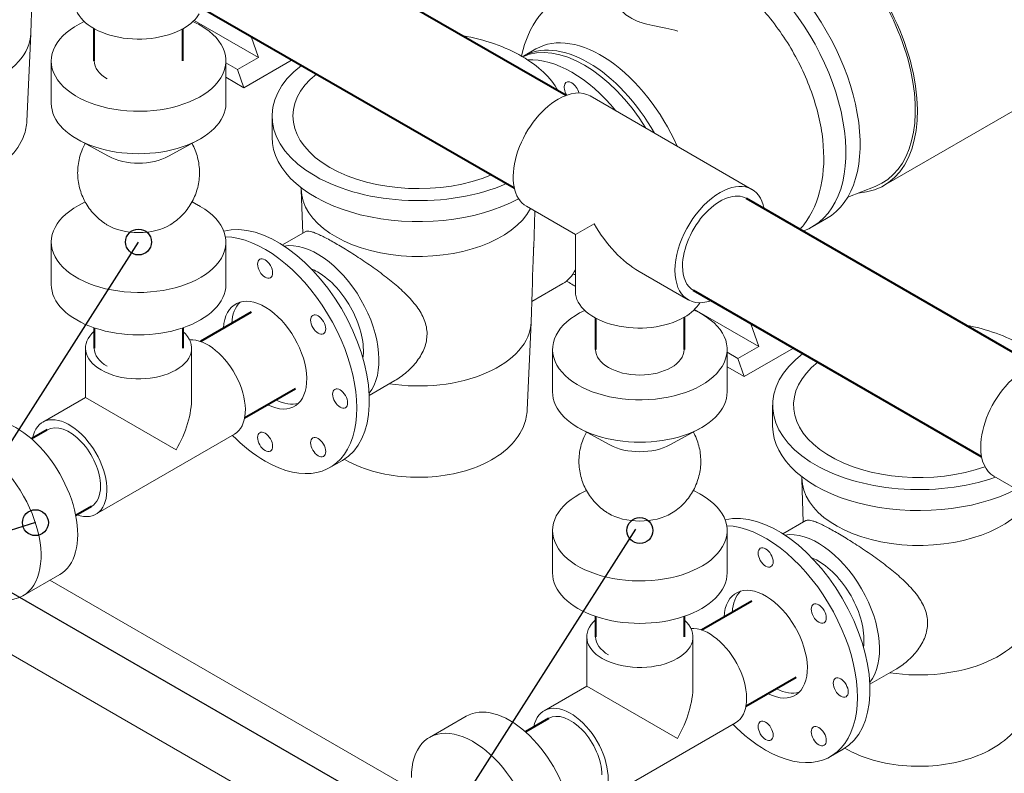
# Model space of a CAD drawing. Extents: x 4114239 to 5838486, y 780458 to 1383318.
# Tile 68 of 231: x 4359653 to 4361322, y 1049693 to 1050971. Entities that reach past the tile are written whole.
import ezdxf

# ---------------------------------------------------------------- set-up
doc = ezdxf.new("R2010")
doc.units = 0
doc.header["$MEASUREMENT"] = 0

msp = doc.modelspace()

# ---------------------------------------------------------------- linework, layer by layer
at = {"linetype": 'Continuous', "lineweight": 40, "extrusion": (5.55112e-17, 0.816497, 0.57735)}
for p, q in [((4360035.4922, 1051156.1132), (4360579.3121, 1050842.8764)), ((4359945.5452, 1051000.198), (4360491.3247, 1050685.8325)), ((4359779.5533, 1050901.175), (4359779.5535, 1050955.667)), ((4359929.5533, 1050901.1745), (4359929.5535, 1050955.6663)), ((4361373.4857, 1050385.9009, 0), (4360885.1686, 1050667.8309)), ((4361283.4857, 1050230.0164, 0), (4360795.1686, 1050511.9464)), ((4360045.5881, 1050475.4519), (4359959.2598, 1050425.6102, 0)), ((4360779.2515, 1050466.5366, 0), (4360779.2515, 1050412.003, 0)), ((4360629.2515, 1050465.1303, 0), (4360629.2515, 1050412.003)), ((4359779.5255, 1050448.6661, 0), (4359779.519, 1050414.0725, 0)), ((4359929.5255, 1050448.6474, 0), (4359929.519, 1050414.0536, 0)), ((4360120.5881, 1050345.5481, 0), (4360034.2598, 1050295.7064, 0)), ((4359699.6257, 1050275.7104, 0), (4359673.1237, 1050260.4095, 0)), ((4359774.6257, 1050145.8066), (4359748.1237, 1050130.5057)), ((4360894.0726, 1049985.5792), (4360808.9583, 1049936.4384)), ((4360629.224, 1049959.4943), (4360629.2175, 1049924.9007)), ((4360779.224, 1049959.4757), (4360779.2175, 1049924.8818)), ((4360969.0726, 1049855.6754), (4360883.9583, 1049806.5346, 0)), ((4360549.3242, 1049786.5386), (4360510.1531, 1049763.9231))]:
    msp.add_line(p, q, dxfattribs=at)
at = {"color": 0, "linetype": 'Continuous', "lineweight": 0, "extrusion": (5.55112e-17, 0.816497, 0.57735)}
for p, q in [((4359672.0071, 1050948.0747), (4359673.7112, 1051000.2257)), ((4360057.8333, 1050906.8139), (4359948.6016, 1050969.8788)), ((4359665.211, 1050799.2116), (4359671.9746, 1050947.2459)), ((4360045.3621, 1050942.7041, 0), (4360057.8333, 1050906.8139)), ((4360506.9537, 1050909.253), (4360528.1669, 1050921.5005)), ((4359706.553, 1050829.3231), (4359706.553, 1050901.1748, 0)), ((4360002.553, 1050829.3231), (4360002.553, 1050901.1748)), ((4360057.8333, 1050906.8139), (4360022.478, 1050886.4014)), ((4360114.6218, 1050902.811, 0), (4360033.1256, 1050855.7591)), ((4361509.1224, 1050915.8496), (4361117.7406, 1050689.8853)), ((4360002.553, 1050897.9051), (4360022.478, 1050886.4014)), ((4360022.478, 1050886.4014), (4360033.1256, 1050855.7591)), ((4360033.1256, 1050855.7591), (4360002.553, 1050873.4103, 0)), ((4360619.8111, 1050841.8197, 0), (4360894.1686, 1050683.4194)), ((4360080.7656, 1050771.9869, 0), (4360080.7656, 1050807.5543, 0)), ((4359803.7221, 1050739.4858), (4359752.8912, 1050767.224)), ((4359905.3838, 1050739.4858), (4359956.2147, 1050767.224)), ((4360130.3589, 1050684.2794, 0), (4360130.3589, 1050686.0552)), ((4361056.4734, 1050670.1723), (4361103.0093, 1050688.4731, 0)), ((4360132.7762, 1050609.2268), (4360130.3943, 1050682.1171)), ((4359763.9214, 1050662.2903), (4359752.8912, 1050656.2712, 0)), ((4359945.1845, 1050662.2903, 0), (4359956.2147, 1050656.2712)), ((4360511.8111, 1050654.7582, 0), (4360594.9899, 1050606.735, 0)), ((4360524.2666, 1050585.6547), (4360526.2523, 1050646.4207, 0)), ((4361020.5779, 1050633.7883), (4360996.4655, 1050619.8671)), ((4360626.6223, 1050624.998), (4360594.9899, 1050606.735)), ((4360137.0121, 1050611.6724, 0), (4360098.2535, 1050589.2951, 0)), ((4360594.9899, 1050510.6885, 0), (4360594.9899, 1050606.735, 0)), ((4359706.553, 1050522.3204, 0), (4359706.553, 1050594.1721)), ((4360002.553, 1050522.3204, 0), (4360002.553, 1050594.1721, 0)), ((4360702.9899, 1050544.3812, 0), (4360786.1686, 1050496.3579)), ((4360573.546, 1050523.6266), (4360521.253, 1050493.4352)), ((4360520.1089, 1050458.4229), (4360521.8131, 1050510.5739)), ((4360905.9351, 1050417.162), (4360797.0374, 1050480.0342)), ((4360513.3128, 1050309.5598), (4360520.0764, 1050457.5941)), ((4360892.5323, 1050455.7334), (4360905.9351, 1050417.162)), ((4360905.9351, 1050417.162), (4360870.5798, 1050396.7496)), ((4359764.5054, 1050414.0661), (4359764.5054, 1050330.4892)), ((4359944.5054, 1050414.0661, 0), (4359944.5054, 1050330.4892, 0)), ((4360556.2515, 1050340.1513), (4360556.2515, 1050412.003, 0)), ((4360852.2515, 1050340.1513), (4360852.2515, 1050412.003, 0)), ((4360852.2515, 1050407.3315), (4360870.5798, 1050396.7496)), ((4360964.4983, 1050414.1838), (4360881.2274, 1050366.1073, 0)), ((4360881.2274, 1050366.1073, 0), (4360852.2515, 1050382.8366)), ((4360870.5798, 1050396.7496), (4360881.2274, 1050366.1073, 0)), ((4360288.9243, 1050359.3002, 0), (4360245.5119, 1050334.236)), ((4359764.5054, 1050330.4892), (4359692.1257, 1050288.7008)), ((4359764.5054, 1050330.4892, 0), (4359918.145, 1050241.7854, 0)), ((4360929.2501, 1050282.1141), (4360929.2501, 1050317.6815)), ((4360016.8851, 1050268.3546), (4359782.1257, 1050132.8162, 0)), ((4360653.4206, 1050250.314), (4360602.5898, 1050278.0522, 0)), ((4360755.0824, 1050250.314), (4360805.9132, 1050278.0522, 0)), ((4360178.946, 1050211.8094), (4360200.1592, 1050224.0569)), ((4360978.8434, 1050194.4067, 0), (4360978.8434, 1050196.1825)), ((4360981.2606, 1050119.3541, 0), (4360978.8787, 1050192.2444, 0)), ((4361304.3353, 1050197.1942, 0), (4361376.3956, 1050155.5902, 0)), ((4360613.6199, 1050173.1186, 0), (4360602.5898, 1050167.0994)), ((4360794.8831, 1050173.1185, 0), (4360805.9132, 1050167.0994)), ((4360985.4966, 1050121.7997, 0), (4360946.738, 1050099.4224)), ((4360556.2515, 1050033.1486, 0), (4360556.2515, 1050105.0003)), ((4360852.2515, 1050033.1486), (4360852.2515, 1050105.0003)), ((4359720.8291, 1050030.454), (4359658.6037, 1049994.5281)), ((4359703.9901, 1050020.732, 0), (4360310.9663, 1049670.2941, 0)), ((4360115.0532, 1049620.1053), (4359515.7974, 1049966.0858)), ((4360614.2039, 1049924.8943, 0), (4360614.2039, 1049841.3174)), ((4360794.2039, 1049924.8943, 0), (4360794.2039, 1049841.3174)), ((4361137.4088, 1049869.4275), (4361093.9964, 1049844.3633)), ((4360614.2039, 1049841.3174), (4360541.8242, 1049799.529, 0)), ((4360614.2039, 1049841.3174), (4360767.8435, 1049752.6136, 0)), ((4360409.8585, 1049790.3112), (4360347.6331, 1049754.3853)), ((4360866.5837, 1049779.1828), (4360631.8242, 1049643.6444)), ((4361027.4304, 1049721.9367, 0), (4361048.6436, 1049734.1842))]:
    msp.add_line(p, q, dxfattribs=at)
for p, q in [((4359519.4964, 1050068.7185), (4359854.553, 1050594.1721, 0)), ((4359679.6456, 1050118.4114, 0), (4359519.4964, 1050068.7185)), ((4360362.2533, 1049582.1526), (4360697.3099, 1050107.6062, 0))]:
    msp.add_line(p, q)
at = {"color": 7, "lineweight": 25, "ltscale": 1000}
msp.add_lwpolyline([(4357897.5677, 1050721.3196), (4358389.1581, 1050721.3196), (4360362.2533, 1049582.1526), (4360362.2533, 1049582.1526)], dxfattribs=at)
for centre in [(4359854.553, 1050594.1721, 0), (4359679.6456, 1050118.4114, 0), (4360704.2515, 1050105.0003, 0)]:
    msp.add_circle(centre, 21.964)
at = {"color": 0, "linetype": 'Continuous', "lineweight": 0, "extrusion": (-6.29482e-17, 2.20052e-16, -1)}
for centre, major_axis, start_param, end_param in [((4360980.0549, 1050928.364), (-137.6858, 238.4787), 0.756666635, 3.421407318), ((4360588.6695, 1050849.3669, 0), (-9, 15.5885), 4.65036449, 8.328165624), ((4360702.9899, 1050669.0888), (-76.3675, 132.2724), 3.926990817, 4.71238898), ((4360588.6695, 1050555.4281), (-9, 15.5885), 3.407340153, 3.771299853)]:
    msp.add_ellipse(centre, major_axis=major_axis, ratio=0.577350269, start_param=start_param, end_param=end_param, dxfattribs=at)
at = {"color": 0, "linetype": 'Continuous', "lineweight": 0, "extrusion": (-7.43708e-18, 1.23904e-16, -1)}
for centre, major_axis, start_param, end_param in [((4360980.0549, 1050928.364), (-135.1185, 234.0321), 0.76290524, 3.227994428), ((4359646.8291, 1050158.6258), (-74, 128.1718), 0, 3.141592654), ((4359584.6037, 1050122.6999, 0), (-74, 128.1718), 5.497787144, 10.238354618), ((4360483.8585, 1049662.1394), (-74, 128.1718), 0, 3.141592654), ((4360421.6331, 1049626.2135), (-74, 128.1718), 5.497787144, 10.238354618)]:
    msp.add_ellipse(centre, major_axis=major_axis, ratio=0.577350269, start_param=start_param, end_param=end_param, dxfattribs=at)
at = {"color": 0, "linetype": 'Continuous', "lineweight": 0, "extrusion": (-1.48742e-17, 2.47807e-16, -1)}
for centre, major_axis, start_param, end_param in [((4360882.8921, 1050872.2671), (137.6858, -238.4787), 4.268037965, 6.283185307), ((4360858.7798, 1050858.3458), (137.6858, -238.4787), 4.286226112, 6.391771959), ((4360157.8962, 1050453.6905), (-73.6292, 127.5295), 0.211135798, 2.930456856), ((4360499.9168, 1050651.1562), (-73.6292, 127.5295), 2.776301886, 3.141592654), ((4361006.3807, 1049963.8177), (-73.6292, 127.5295), 0.211135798, 2.930456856)]:
    msp.add_ellipse(centre, major_axis=major_axis, ratio=0.577350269, start_param=start_param, end_param=end_param, dxfattribs=at)
at = {"color": 0, "linetype": 'Continuous', "lineweight": 0, "extrusion": (3.79844e-17, 2.22045e-16, -1)}
for centre, start_param, end_param in [((4359854.5541, 1051000.5331), 0.785398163, 3.141592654), ((4359854.5541, 1051000.5331), 0.316182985, 0.785398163), ((4360702.9899, 1050510.6885, 0), 0.785398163, 3.141592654), ((4360702.9899, 1050510.6885, 0), 0.316182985, 0.785398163)]:
    msp.add_ellipse(centre, major_axis=(108, 0), ratio=0.577350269, start_param=start_param, end_param=end_param, dxfattribs=at)
at = {"color": 0, "linetype": 'Continuous', "lineweight": 0, "extrusion": (1.10799e-16, 2.22045e-16, -1)}
for centre, major_axis, start_param, end_param in [((4359854.553, 1050901.1748), (148, 0), 5.497787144, 10.323325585), ((4359854.553, 1050901.1748), (148, 0), 5.384650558, 5.497787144), ((4359854.553, 1050829.3231, 0), (148, 0), 0, 3.141592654), ((4359854.553, 1050770.5354), (74, 0), 0.813576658, 2.328015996), ((4359854.553, 1050594.1721, 0), (148, 0), 5.497787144, 10.238354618), ((4359854.553, 1050594.1721, 0), (148, 0), 5.46960865, 5.497787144), ((4359854.553, 1050652.9599), (74, 0), 0.75876046, 2.382832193), ((4359854.553, 1050522.3204), (148, 0), 0, 3.141592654), ((4360704.2515, 1050412.003, 0), (148, 0), 5.497787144, 10.311843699), ((4360704.2515, 1050412.003, 0), (148, 0), 5.38135759, 5.497787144), ((4360704.2515, 1050340.1513), (148, 0), 0, 3.141592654), ((4360704.2515, 1050281.3636), (74, 0), 0.813576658, 2.328015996), ((4360704.2515, 1050105.0003, 0), (148, 0), 5.497787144, 10.238354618), ((4360704.2515, 1050105.0003, 0), (148, 0), 5.46960865, 5.497787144), ((4360704.2515, 1050163.7881), (74, 0), 0.75876046, 2.382832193), ((4360704.2515, 1050033.1486), (148, 0), 0, 3.141592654)]:
    msp.add_ellipse(centre, major_axis=major_axis, ratio=0.577350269, start_param=start_param, end_param=end_param, dxfattribs=at)
at = {"color": 0, "linetype": 'Continuous', "lineweight": 0, "extrusion": (7.31982e-17, 2.22045e-16, -1)}
for centre in [(4359480.8047, 1050950.1574), (4360328.9065, 1050460.5056), (4361177.391, 1049970.6328)]:
    msp.add_ellipse(centre, major_axis=(191.2364, 0), ratio=0.577350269, start_param=0.018864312, end_param=1.832228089, dxfattribs=at)
at = {"color": 0, "linetype": 'Continuous', "lineweight": 0, "extrusion": (7.67466e-17, 1.66533e-16, -1)}
for centre, start_param, end_param in [((4360328.9065, 1050807.5543, 0), 5.017195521, 5.497787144), ((4360328.9065, 1050807.5543, 0), 5.497787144, 5.976026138), ((4360328.9065, 1050807.5543, 0), 0.923876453, 3.786159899), ((4361177.391, 1050317.6815, 0), 5.0365543, 5.497787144), ((4361177.391, 1050317.6815, 0), 1.020502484, 3.796260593)]:
    msp.add_ellipse(centre, major_axis=(248.1409, 0), ratio=0.577350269, start_param=start_param, end_param=end_param, dxfattribs=at)
at = {"color": 0, "linetype": 'Continuous', "lineweight": 0, "extrusion": (-3.51927e-17, 1.71978e-16, -1)}
for centre, major_axis, start_param, end_param in [((4360609.8827, 1050714.645, 0), (110, -190.5256), 3.192275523, 4.664871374), ((4360638.1669, 1050730.9749), (110, -190.5256), 3.141592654, 4.905719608), ((4360616.9537, 1050718.7275), (110, -190.5256), 3.126810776, 4.730143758), ((4360588.6695, 1050702.3975), (110, -190.5256), 3.425104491, 4.429743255), ((4360090.1592, 1050414.5825, 0), (110, -190.5256), 3.300921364, 6.283185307), ((4360068.946, 1050402.335), (110, -190.5256), 3.480234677, 7.068583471), ((4360157.8962, 1050453.6905), (55, -95.2628), 3.787789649, 3.926990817), ((4360157.8962, 1050453.6905), (55, -95.2628), 3.926990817, 5.636988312), ((4360588.6695, 1050702.3975), (110, -190.5256), 0.785398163, 0.841242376), ((4360588.6695, 1050702.3975), (110, -190.5256), 0.744757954, 0.785398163), ((4359971.8851, 1050346.2969), (-45, 77.9423), 0.27909014, 3.141592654), ((4359737.1257, 1050210.7585), (-45, 77.9423), 5.697499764, 10.010463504), ((4360068.946, 1050402.335), (110, -190.5256), 0.785398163, 1.149338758), ((4360938.6436, 1049924.7097), (110, -190.5256), 3.311617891, 6.283185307), ((4360917.4304, 1049912.4623, 0), (110, -190.5256), 3.489793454, 7.068583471), ((4361006.3807, 1049963.8177), (55, -95.2628), 3.787789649, 3.926990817), ((4361006.3807, 1049963.8177), (55, -95.2628), 3.926990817, 5.636988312), ((4360821.5837, 1049857.1251), (-45, 77.9423), 0.27909014, 3.141592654), ((4360586.8242, 1049721.5867, 0), (-45, 77.9423), 5.697499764, 10.010463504), ((4360917.4304, 1049912.4623, 0), (110, -190.5256), 0.785398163, 1.149338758)]:
    msp.add_ellipse(centre, major_axis=major_axis, ratio=0.577350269, start_param=start_param, end_param=end_param, dxfattribs=at)
at = {"color": 0, "linetype": 'Continuous', "lineweight": 0, "extrusion": (-4.46172e-17, 1.66534e-16, -1)}
msp.add_ellipse((4359854.5533, 1050901.1747), major_axis=(75, -0.0003), ratio=0.577353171, start_param=2.35619478, end_param=3.141592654, dxfattribs=at)
at = {"color": 0, "linetype": 'Continuous', "lineweight": 0, "extrusion": (9.40993e-17, 2.22045e-16, -1)}
for centre, start_param, end_param in [((4360328.9065, 1050807.5543, 0), 0.947400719, 3.762635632), ((4361177.391, 1050317.6815, 0), 1.016862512, 3.774262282)]:
    msp.add_ellipse(centre, major_axis=(212.621, 0), ratio=0.577350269, start_param=start_param, end_param=end_param, dxfattribs=at)
at = {"color": 0, "linetype": 'Continuous', "lineweight": 0, "extrusion": (1.66533e-16, 2.88444e-16, -1)}
for centre, start_param, end_param in [((4360565.8111, 1050748.289), 5.497787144, 6.283185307), ((4360565.8111, 1050748.289), 3.141592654, 5.497787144), ((4360840.1686, 1050589.8887), 5.497787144, 6.868870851), ((4360840.1686, 1050589.8887), 2.55590711, 5.497787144)]:
    msp.add_ellipse(centre, major_axis=(54, 93.5307), ratio=0.577350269, start_param=start_param, end_param=end_param, dxfattribs=at)
at = {"color": 0, "linetype": 'Continuous', "lineweight": 0, "extrusion": (6.61289e-17, 1.66533e-16, -1)}
for centre, start_param in [((4360328.9065, 1050771.9869, 0), 0.817341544), ((4361177.391, 1050282.1141), 0.84282476)]:
    msp.add_ellipse(centre, major_axis=(248.1409, 0), ratio=0.577350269, start_param=start_param, end_param=3.141592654, dxfattribs=at)
at = {"color": 0, "linetype": 'Continuous', "lineweight": 0, "extrusion": (1.38158e-16, 1.66533e-16, -1)}
for centre in [(4360328.9065, 1050684.2794, 0), (4361177.391, 1050194.4067)]:
    msp.add_ellipse(centre, major_axis=(198.5476, 0), ratio=0.577350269, start_param=0.296907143, end_param=3.141592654, dxfattribs=at)
at = {"color": 0, "linetype": 'Continuous', "lineweight": 0, "extrusion": (-1.28814e-17, 1.99733e-16, -1)}
for start_param, end_param in [(0.785398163, 3.141592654), (0, 0.785398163)]:
    msp.add_ellipse((4360840.1686, 1050589.8887), major_axis=(-45, -77.9423), ratio=0.577350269, start_param=start_param, end_param=end_param, dxfattribs=at)
at = {"color": 0, "linetype": 'Continuous', "lineweight": 0, "extrusion": (-6.29482e-17, 2.20052e-16, -1)}
for centre in [(4360068.946, 1050549.3044, 0), (4360158.946, 1050454.2966, 0), (4360196.2252, 1050328.8503, 0), (4360068.946, 1050255.3656), (4360158.946, 1050246.4505), (4360917.4304, 1050059.4317), (4361007.4304, 1049964.4238), (4361044.7097, 1049838.9776, 0), (4360917.4304, 1049765.4929), (4361007.4304, 1049756.5777, 0)]:
    msp.add_ellipse(centre, major_axis=(-9, 15.5885), ratio=0.577350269, dxfattribs=at)
at = {"color": 0, "linetype": 'Continuous', "lineweight": 0, "extrusion": (4.43555e-17, 8.97074e-17, -1)}
for centre, start_param, end_param in [((4360068.946, 1050402.335), 5.560451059, 10.147512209), ((4360083.0881, 1050410.5), 5.560451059, 6.141288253), ((4360083.0881, 1050410.5), 3.283489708, 3.864326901), ((4360917.4304, 1049912.4623, 0), 5.560451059, 10.147512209), ((4360931.5726, 1049920.6273, 0), 5.560451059, 6.141288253), ((4360931.5726, 1049920.6273, 0), 3.283489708, 3.864326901)]:
    msp.add_ellipse(centre, major_axis=(-50, 86.6025), ratio=0.577350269, start_param=start_param, end_param=end_param, dxfattribs=at)
at = {"color": 0, "linetype": 'Continuous', "lineweight": 0, "extrusion": (1.01092e-16, 1.66533e-16, -1)}
for centre, start_param, end_param in [((4359854.5054, 1050414.0661), 2.35619449, 3.727659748), ((4359854.5054, 1050414.0661), 5.697881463, 8.639379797), ((4360704.2039, 1049924.8943, 0), 2.35619449, 3.727659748), ((4360704.2039, 1049924.8943, 0), 5.697881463, 8.639379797)]:
    msp.add_ellipse(centre, major_axis=(90, 0), ratio=0.577350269, start_param=start_param, end_param=end_param, dxfattribs=at)
at = {"color": 0, "linetype": 'Continuous', "lineweight": 0, "extrusion": (1.90658e-16, 2.22009e-16, -1)}
for centre, start_param in [((4359854.519, 1050414.0583), 5.497806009), ((4360704.2175, 1049924.8865), 5.497806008)]:
    msp.add_ellipse(centre, major_axis=(-75, 0.0142), ratio=0.57747609, start_param=start_param, end_param=6.283185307, dxfattribs=at)
at = {"color": 0, "linetype": 'Continuous', "lineweight": 0, "extrusion": (2.73488e-17, 1.66533e-16, -1)}
msp.add_ellipse((4360704.2515, 1050412.003, 0), major_axis=(-75, 0), ratio=0.577350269, start_param=3.141592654, end_param=6.283185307, dxfattribs=at)
at = {"color": 0, "linetype": 'Continuous', "lineweight": 0, "extrusion": (-2.03185e-17, 7.58296e-17, -1)}
for start_param, end_param in [(0.785398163, 3.141592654), (0, 0.785398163)]:
    msp.add_ellipse((4361358.3353, 1050290.725), major_axis=(-54, -93.5307), ratio=0.577350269, start_param=start_param, end_param=end_param, dxfattribs=at)
at = {"color": 0, "linetype": 'Continuous', "lineweight": 0, "extrusion": (5.92297e-17, 1.581e-16, -1)}
for centre in [(4359854.5054, 1050278.5277, 0), (4360704.2039, 1049789.3559)]:
    msp.add_ellipse(centre, major_axis=(-63.6396, -110.227), ratio=0.577350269, start_param=3.926990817, end_param=4.71238898, dxfattribs=at)
at = {"color": 0, "linetype": 'Continuous', "lineweight": 0, "extrusion": (-1.11556e-17, 1.85856e-16, -1)}
for centre, start_param, end_param in [((4359737.1257, 1050210.7585), 3.141592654, 5.497787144), ((4359737.1257, 1050210.7585), 5.497787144, 6.283185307), ((4360586.8242, 1049721.5867, 0), 3.141592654, 5.497787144)]:
    msp.add_ellipse(centre, major_axis=(37.5, -64.9519), ratio=0.577350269, start_param=start_param, end_param=end_param, dxfattribs=at)
at = {"color": 0, "linetype": 'Continuous', "lineweight": 0}
for points, knots in [([(4360503.7634, 1050909.2055), (4360503.9418, 1050910.0847, 0), (4360504.1259, 1050910.9619), (4360509.4272, 1050935.403), (4360518.769, 1050957.7263), (4360543.5891, 1050990.18), (4360556.5814, 1051001.8431), (4360571.4378, 1051010.4205, 0)], [6.4899193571, 6.4899193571, 6.4899193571, 6.4899193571, 6.5021988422, 6.5021988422, 6.832819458, 6.832819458, 7.0685834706, 7.0685834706, 7.0685834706, 7.0685834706]), ([(4360891.9086, 1051009.6071), (4360896.0611, 1051005.6115), (4360900.1451, 1051001.4921), (4360923.8429, 1050976.4679), (4360941.747, 1050952.8962), (4360972.4163, 1050902.6843, 0), (4360985.2183, 1050876.0849), (4361004.6859, 1050821.8486), (4361011.3262, 1050794.2206), (4361017.2361, 1050739.9109), (4361016.4668, 1050713.2112, 0), (4361005.9087, 1050664.5347), (4360996.5669, 1050642.2115), (4360980.0556, 1050620.6219, 0), (4360977.9351, 1050618.047), (4360975.7187, 1050615.5518)], [1.892524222, 1.892524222, 1.892524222, 1.892524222, 1.963738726, 1.963738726, 2.313391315, 2.313391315, 2.659858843, 2.659858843, 3.008311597, 3.008311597, 3.360606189, 3.360606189, 3.691226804, 3.691226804, 3.737387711, 3.737387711, 3.737387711, 3.737387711]), ([(4360665.3096, 1050994.9558), (4360666.4701, 1050993.3843), (4360667.7261, 1050991.825), (4360671.7739, 1050987.2135, 0), (4360674.8414, 1050984.238), (4360681.4345, 1050978.8599), (4360684.9284, 1050976.4366, 0), (4360691.5411, 1050972.6064), (4360694.5347, 1050971.1024), (4360700.5401, 1050968.4942, 0), (4360703.5117, 1050967.3743, 0), (4360712.8397, 1050964.2931), (4360719.4166, 1050962.6956), (4360733.508, 1050959.7274), (4360740.8385, 1050958.4063), (4360755.1421, 1050955.4186), (4360761.8061, 1050953.8564, 0), (4360768.4651, 1050951.8251)], [-65.176849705, -65.176849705, -65.176849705, -65.176849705, -61.032925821, -61.032925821, -52.690836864, -52.690836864, -44.779175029, -44.779175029, -38.766337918, -38.766337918, -33.264461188, -33.264461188, -22.083897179, -22.083897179, -10.446954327, -10.446954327, -0.001653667, -0.001653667, -0.001653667, -0.001653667]), ([(4359355.1721, 1050715.6119), (4359360.0659, 1050712.7531, 0), (4359365.1729, 1050710.09), (4359386.7724, 1050700.0218, 0), (4359404.8559, 1050694.2758), (4359442.7109, 1050686.6917), (4359462.4608, 1050684.827), (4359501.8132, 1050685.0093), (4359521.4073, 1050687.0338), (4359558.8377, 1050694.8762), (4359576.6585, 1050700.708, 0), (4359608.8996, 1050716.0804, 0), (4359623.3162, 1050725.6449), (4359646.2383, 1050747.959, 0), (4359655.0522, 1050760.6098, 0), (4359663.1075, 1050782.5588, 0), (4359664.8288, 1050790.8475, 0), (4359665.211, 1050799.2116)], [1.564926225, 1.564926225, 1.564926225, 1.564926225, 1.676983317, 1.676983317, 2.022187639, 2.022187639, 2.364214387, 2.364214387, 2.704310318, 2.704310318, 3.046491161, 3.046491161, 3.391673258, 3.391673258, 3.71818963, 3.71818963, 3.90061813, 3.90061813, 3.90061813, 3.90061813]), ([(4359763.9214, 1050761.2049), (4359762.292, 1050758.2187), (4359760.8087, 1050755.1492, 0), (4359757.8113, 1050748.0733, 0), (4359756.3833, 1050744.0156, 0), (4359754.0471, 1050735.7703), (4359753.1344, 1050731.5667), (4359751.8409, 1050723.0949), (4359751.4576, 1050718.8105, 0), (4359751.2269, 1050710.2437), (4359751.379, 1050705.9448, 0), (4359752.2147, 1050697.4157), (4359752.8998, 1050693.169), (4359754.7888, 1050684.8099), (4359755.9964, 1050680.6813, 0), (4359758.9095, 1050672.6217), (4359760.6207, 1050668.6752), (4359764.5128, 1050661.0401), (4359766.7012, 1050657.3368, 0), (4359771.5119, 1050650.2445), (4359774.1435, 1050646.8418), (4359779.7983, 1050640.4023), (4359782.8323, 1050637.353), (4359789.2434, 1050631.666), (4359792.6329, 1050629.0174), (4359797.7008, 1050625.5427), (4359799.2636, 1050624.5321, 0), (4359800.8519, 1050623.5649)], [27.046085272, 27.046085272, 27.046085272, 27.046085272, 32.145621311, 32.145621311, 38.573055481, 38.573055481, 45.000486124, 45.000486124, 51.427914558, 51.427914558, 57.85534182, 57.85534182, 64.282768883, 64.282768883, 70.710196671, 70.710196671, 77.137626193, 77.137626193, 83.565058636, 83.565058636, 89.992495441, 89.992495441, 96.41993849, 96.41993849, 102.847390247, 102.847390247, 105.636958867, 105.636958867, 105.636958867, 105.636958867]), ([(4359908.254, 1050623.5649), (4359911.9185, 1050625.7964, 0), (4359915.4505, 1050628.2616), (4359922.163, 1050633.5985), (4359925.3569, 1050636.48), (4359931.3502, 1050642.6056), (4359934.1613, 1050645.8617), (4359939.3469, 1050652.6846, 0), (4359941.7316, 1050656.2647), (4359946.0292, 1050663.6791), (4359947.9505, 1050667.5278), (4359951.2934, 1050675.4188, 0), (4359952.7216, 1050679.4764), (4359955.058, 1050687.7217), (4359955.9709, 1050691.9253), (4359957.2646, 1050700.397), (4359957.648, 1050704.6814), (4359957.879, 1050713.2482, 0), (4359957.727, 1050717.5471), (4359956.8917, 1050726.0762), (4359956.2067, 1050730.3229), (4359954.3179, 1050738.6821), (4359953.1105, 1050742.8107), (4359950.1977, 1050750.8704), (4359948.4866, 1050754.817), (4359946.1009, 1050759.4974), (4359945.6487, 1050760.3543), (4359945.1845, 1050761.2049, 0)], [0, 0, 0, 0, 6.435830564, 6.435830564, 12.863278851, 12.863278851, 19.290735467, 19.290735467, 25.718182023, 25.718182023, 32.145621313, 32.145621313, 38.57305549, 38.57305549, 45.000486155, 45.000486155, 51.42791459, 51.42791459, 57.855341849, 57.855341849, 64.282768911, 64.282768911, 70.710196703, 70.710196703, 77.137626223, 77.137626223, 78.590198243, 78.590198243, 78.590198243, 78.590198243]), ([(4360288.9243, 1050359.3002, 0), (4360292.1913, 1050361.1865, 0), (4360295.439, 1050363.2542), (4360302.1473, 1050367.966), (4360305.5946, 1050370.6477), (4360312.2301, 1050376.3822), (4360315.4185, 1050379.4351), (4360321.4276, 1050385.8546, 0), (4360324.2482, 1050389.2211), (4360329.4145, 1050396.2012), (4360331.7623, 1050399.8177), (4360335.8817, 1050407.2284), (4360337.653, 1050411.0225), (4360340.5296, 1050418.7088, 0), (4360341.6348, 1050422.6018), (4360343.1195, 1050430.4085, 0), (4360343.4988, 1050434.3219, 0), (4360343.5085, 1050438.2107), (4360343.5187, 1050442.2556, 0), (4360343.1292, 1050446.2841, 0), (4360341.5801, 1050454.2589), (4360340.4209, 1050458.2054), (4360337.4061, 1050465.989), (4360335.5507, 1050469.8273), (4360331.2421, 1050477.3861), (4360328.7892, 1050481.1071), (4360323.3963, 1050488.4272, 0), (4360320.4546, 1050492.0293, 0), (4360314.1905, 1050499.1131, 0), (4360310.8682, 1050502.5949), (4360303.9542, 1050509.4276, 0), (4360300.3622, 1050512.7786), (4360293.0207, 1050519.3304), (4360289.271, 1050522.5312), (4360281.8217, 1050528.6768, 0), (4360277.9853, 1050531.739, 0), (4360270.0778, 1050537.869), (4360266.0066, 1050540.9369), (4360257.7179, 1050547.0305), (4360253.4999, 1050550.0566), (4360245.0078, 1050556.0199), (4360240.7338, 1050558.9573, 0), (4360232.2209, 1050564.6971), (4360227.9769, 1050567.5031), (4360219.6049, 1050572.9398, 0), (4360215.4769, 1050575.5706), (4360207.422, 1050580.613), (4360203.4944, 1050583.0251), (4360195.915, 1050587.5921), (4360192.2632, 1050589.747, 0), (4360185.2981, 1050593.7682, 0), (4360181.9166, 1050595.6741, 0), (4360175.4337, 1050599.226, 0), (4360172.3322, 1050600.8721), (4360166.468, 1050603.8659), (4360163.7046, 1050605.2138, 0), (4360158.5544, 1050607.5842, 0), (4360156.1674, 1050608.6067), (4360151.788, 1050610.3102), (4360149.7929, 1050610.9923, 0), (4360146.1927, 1050612.0104), (4360144.5875, 1050612.3464), (4360141.7503, 1050612.6763), (4360140.5181, 1050612.6703), (4360138.5122, 1050612.3506, 0), (4360137.7027, 1050612.071), (4360137.0121, 1050611.6724)], [-57.576812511, -57.576812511, -57.576812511, -57.576812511, -50.985394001, -50.985394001, -43.701766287, -43.701766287, -36.418138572, -36.418138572, -29.134510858, -29.134510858, -21.850883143, -21.850883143, -14.567255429, -14.567255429, -7.283627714, -7.283627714, 0, 0, 0, 7.576082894, 7.576082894, 15.152165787, 15.152165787, 22.728248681, 22.728248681, 30.304331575, 30.304331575, 37.880414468, 37.880414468, 45.456497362, 45.456497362, 53.032580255, 53.032580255, 60.608663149, 60.608663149, 67.996221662, 67.996221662, 75.383780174, 75.383780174, 82.771338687, 82.771338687, 90.1588972, 90.1588972, 97.546455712, 97.546455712, 104.934014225, 104.934014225, 112.321572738, 112.321572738, 119.70913125, 119.70913125, 127.096689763, 127.096689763, 134.484248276, 134.484248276, 141.871806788, 141.871806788, 149.259365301, 149.259365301, 156.646923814, 156.646923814, 164.034482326, 164.034482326, 171.422040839, 171.422040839, 177.990640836, 177.990640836, 177.990640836, 177.990640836]), ([(4360524.2665, 1050585.6547, 0), (4360524.246, 1050585.0248, 0), (4360524.2249, 1050584.3962), (4360524.0269, 1050578.644), (4360523.8194, 1050573.6148), (4360523.4019, 1050563.8495, 0), (4360523.1923, 1050559.1127), (4360522.8167, 1050550.0267), (4360522.6511, 1050545.6777), (4360522.5167, 1050541.5611, 0), (4360522.3876, 1050537.6035), (4360522.2871, 1050533.8509, 0), (4360522.132, 1050526.812), (4360522.0771, 1050523.5253, 0), (4360521.9754, 1050517.4411), (4360521.9282, 1050514.6424, 0), (4360521.8442, 1050511.5722), (4360521.8292, 1050511.0682, 0), (4360521.8131, 1050510.574)], [-23.655317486, -23.655317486, -23.655317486, -23.655317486, -22.728248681, -22.728248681, -15.152165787, -15.152165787, -7.576082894, -7.576082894, 0, 0, 0, 7.283627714, 7.283627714, 14.567255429, 14.567255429, 21.850883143, 21.850883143, 23.314422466, 23.314422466, 23.314422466, 23.314422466]), ([(4360203.274, 1050225.9601), (4360208.1677, 1050223.1013, 0), (4360213.2747, 1050220.4381), (4360234.8742, 1050210.37), (4360252.9577, 1050204.6239), (4360290.8127, 1050197.0399), (4360310.5627, 1050195.1752), (4360349.915, 1050195.3574), (4360369.5091, 1050197.382, 0), (4360406.9395, 1050205.2243), (4360424.7603, 1050211.0562, 0), (4360457.0015, 1050226.4286, 0), (4360471.418, 1050235.9931), (4360494.3402, 1050258.3072, 0), (4360503.154, 1050270.958, 0), (4360511.2094, 1050292.907), (4360512.9307, 1050301.1956), (4360513.3128, 1050309.5598)], [1.564926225, 1.564926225, 1.564926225, 1.564926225, 1.676983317, 1.676983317, 2.022187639, 2.022187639, 2.364214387, 2.364214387, 2.704310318, 2.704310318, 3.046491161, 3.046491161, 3.391673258, 3.391673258, 3.71818963, 3.71818963, 3.90061813, 3.90061813, 3.90061813, 3.90061813]), ([(4360613.6199, 1050272.0331, 0), (4360611.9905, 1050269.0469), (4360610.5072, 1050265.9774), (4360607.5098, 1050258.9015), (4360606.0818, 1050254.8438), (4360603.7456, 1050246.5985), (4360602.8329, 1050242.3949, 0), (4360601.5394, 1050233.9231), (4360601.1562, 1050229.6387), (4360600.9255, 1050221.0719), (4360601.0776, 1050216.773), (4360601.9132, 1050208.2439), (4360602.5984, 1050203.9973), (4360604.4874, 1050195.6381, 0), (4360605.6949, 1050191.5095, 0), (4360608.6081, 1050183.45, 0), (4360610.3193, 1050179.5034), (4360614.2114, 1050171.8683), (4360616.3998, 1050168.165), (4360621.2105, 1050161.0727), (4360623.8421, 1050157.67), (4360629.4968, 1050151.2305, 0), (4360632.5309, 1050148.1812), (4360638.942, 1050142.4943, 0), (4360642.3314, 1050139.8456, 0), (4360647.3993, 1050136.3709), (4360648.9621, 1050135.3603), (4360650.5505, 1050134.3931, 0)], [27.046085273, 27.046085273, 27.046085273, 27.046085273, 32.145621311, 32.145621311, 38.573055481, 38.573055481, 45.000486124, 45.000486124, 51.427914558, 51.427914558, 57.85534182, 57.85534182, 64.282768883, 64.282768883, 70.710196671, 70.710196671, 77.137626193, 77.137626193, 83.565058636, 83.565058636, 89.992495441, 89.992495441, 96.41993849, 96.41993849, 102.847390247, 102.847390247, 105.636958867, 105.636958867, 105.636958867, 105.636958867]), ([(4360757.9525, 1050134.3931, 0), (4360761.6171, 1050136.6246), (4360765.1491, 1050139.0898), (4360771.8615, 1050144.4267), (4360775.0554, 1050147.3082, 0), (4360781.0488, 1050153.4339), (4360783.8598, 1050156.6899), (4360789.0455, 1050163.5128), (4360791.4301, 1050167.0929), (4360795.7278, 1050174.5074), (4360797.649, 1050178.356), (4360800.992, 1050186.247), (4360802.4201, 1050190.3046), (4360804.7566, 1050198.5499), (4360805.6694, 1050202.7535), (4360806.9632, 1050211.2252), (4360807.3466, 1050215.5096), (4360807.5776, 1050224.0764), (4360807.4256, 1050228.3753), (4360806.5902, 1050236.9044), (4360805.9052, 1050241.1511), (4360804.0165, 1050249.5103), (4360802.8091, 1050253.6389), (4360799.8962, 1050261.6986), (4360798.1851, 1050265.6452), (4360795.7994, 1050270.3256), (4360795.3473, 1050271.1825), (4360794.883, 1050272.0331)], [0, 0, 0, 0, 6.435830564, 6.435830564, 12.863278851, 12.863278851, 19.290735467, 19.290735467, 25.718182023, 25.718182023, 32.145621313, 32.145621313, 38.57305549, 38.57305549, 45.000486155, 45.000486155, 51.42791459, 51.42791459, 57.855341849, 57.855341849, 64.282768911, 64.282768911, 70.710196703, 70.710196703, 77.137626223, 77.137626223, 78.590198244, 78.590198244, 78.590198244, 78.590198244]), ([(4361137.4088, 1049869.4275), (4361140.6758, 1049871.3138), (4361143.9234, 1049873.3815, 0), (4361150.6317, 1049878.0932), (4361154.079, 1049880.7749), (4361160.7146, 1049886.5095, 0), (4361163.903, 1049889.5624), (4361169.9121, 1049895.9819, 0), (4361172.7326, 1049899.3484), (4361177.899, 1049906.3284), (4361180.2468, 1049909.945), (4361184.3662, 1049917.3557), (4361186.1374, 1049921.1498), (4361189.0141, 1049928.8361, 0), (4361190.1192, 1049932.7291), (4361191.604, 1049940.5357), (4361191.9833, 1049944.4492), (4361191.993, 1049948.338), (4361192.0031, 1049952.3828), (4361191.6137, 1049956.4114, 0), (4361190.0646, 1049964.3861), (4361188.9054, 1049968.3326), (4361185.8906, 1049976.1163), (4361184.0352, 1049979.9545, 0), (4361179.7266, 1049987.5134, 0), (4361177.2737, 1049991.2343), (4361171.8808, 1049998.5544), (4361168.9391, 1050002.1565), (4361162.675, 1050009.2403), (4361159.3527, 1050012.7222, 0), (4361152.4386, 1050019.5549), (4361148.8467, 1050022.9059, 0), (4361141.5051, 1050029.4576), (4361137.7555, 1050032.6584, 0), (4361130.3062, 1050038.804), (4361126.4698, 1050041.8662), (4361118.5622, 1050047.9963), (4361114.4911, 1050051.0642), (4361106.2023, 1050057.1578, 0), (4361101.9843, 1050060.1838), (4361093.4923, 1050066.1472, 0), (4361089.2183, 1050069.0846), (4361080.7054, 1050074.8244), (4361076.4614, 1050077.6303, 0), (4361068.0894, 1050083.067), (4361063.9614, 1050085.6978, 0), (4361055.9065, 1050090.7403), (4361051.9789, 1050093.1524), (4361044.3995, 1050097.7194), (4361040.7476, 1050099.8742), (4361033.7826, 1050103.8955), (4361030.4011, 1050105.8013), (4361023.9181, 1050109.3533), (4361020.8166, 1050110.9994), (4361014.9524, 1050113.9932), (4361012.1891, 1050115.3411), (4361007.0388, 1050117.7115), (4361004.6518, 1050118.7339), (4361000.2724, 1050120.4375), (4360998.2773, 1050121.1196), (4360994.6771, 1050122.1377), (4360993.072, 1050122.4736), (4360990.2348, 1050122.8036), (4360989.0026, 1050122.7976), (4360986.9966, 1050122.4778), (4360986.1871, 1050122.1982, 0), (4360985.4966, 1050121.7997, 0)], [-57.576812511, -57.576812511, -57.576812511, -57.576812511, -50.985394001, -50.985394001, -43.701766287, -43.701766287, -36.418138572, -36.418138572, -29.134510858, -29.134510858, -21.850883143, -21.850883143, -14.567255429, -14.567255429, -7.283627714, -7.283627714, 0, 0, 0, 7.576082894, 7.576082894, 15.152165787, 15.152165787, 22.728248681, 22.728248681, 30.304331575, 30.304331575, 37.880414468, 37.880414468, 45.456497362, 45.456497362, 53.032580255, 53.032580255, 60.608663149, 60.608663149, 67.996221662, 67.996221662, 75.383780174, 75.383780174, 82.771338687, 82.771338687, 90.1588972, 90.1588972, 97.546455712, 97.546455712, 104.934014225, 104.934014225, 112.321572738, 112.321572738, 119.70913125, 119.70913125, 127.096689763, 127.096689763, 134.484248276, 134.484248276, 141.871806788, 141.871806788, 149.259365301, 149.259365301, 156.646923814, 156.646923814, 164.034482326, 164.034482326, 171.422040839, 171.422040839, 177.990640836, 177.990640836, 177.990640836, 177.990640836]), ([(4361051.7584, 1049736.0873), (4361056.6522, 1049733.2286), (4361061.7592, 1049730.5654), (4361083.3587, 1049720.4973), (4361101.4422, 1049714.7512), (4361139.2972, 1049707.1671), (4361159.0471, 1049705.3025), (4361198.3995, 1049705.4847), (4361217.9936, 1049707.5093), (4361255.424, 1049715.3516), (4361273.2448, 1049721.1834, 0), (4361305.4859, 1049736.5559, 0), (4361319.9025, 1049746.1203), (4361342.8246, 1049768.4345), (4361351.6385, 1049781.0853, 0), (4361359.6938, 1049803.0343, 0), (4361361.4151, 1049811.3229), (4361361.7973, 1049819.687)], [1.564926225, 1.564926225, 1.564926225, 1.564926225, 1.676983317, 1.676983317, 2.022187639, 2.022187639, 2.364214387, 2.364214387, 2.704310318, 2.704310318, 3.046491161, 3.046491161, 3.391673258, 3.391673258, 3.71818963, 3.71818963, 3.90061813, 3.90061813, 3.90061813, 3.90061813])]:
    msp.add_open_spline(points, degree=3, knots=knots, dxfattribs=at)

doc.saveas('drawing.dxf')
